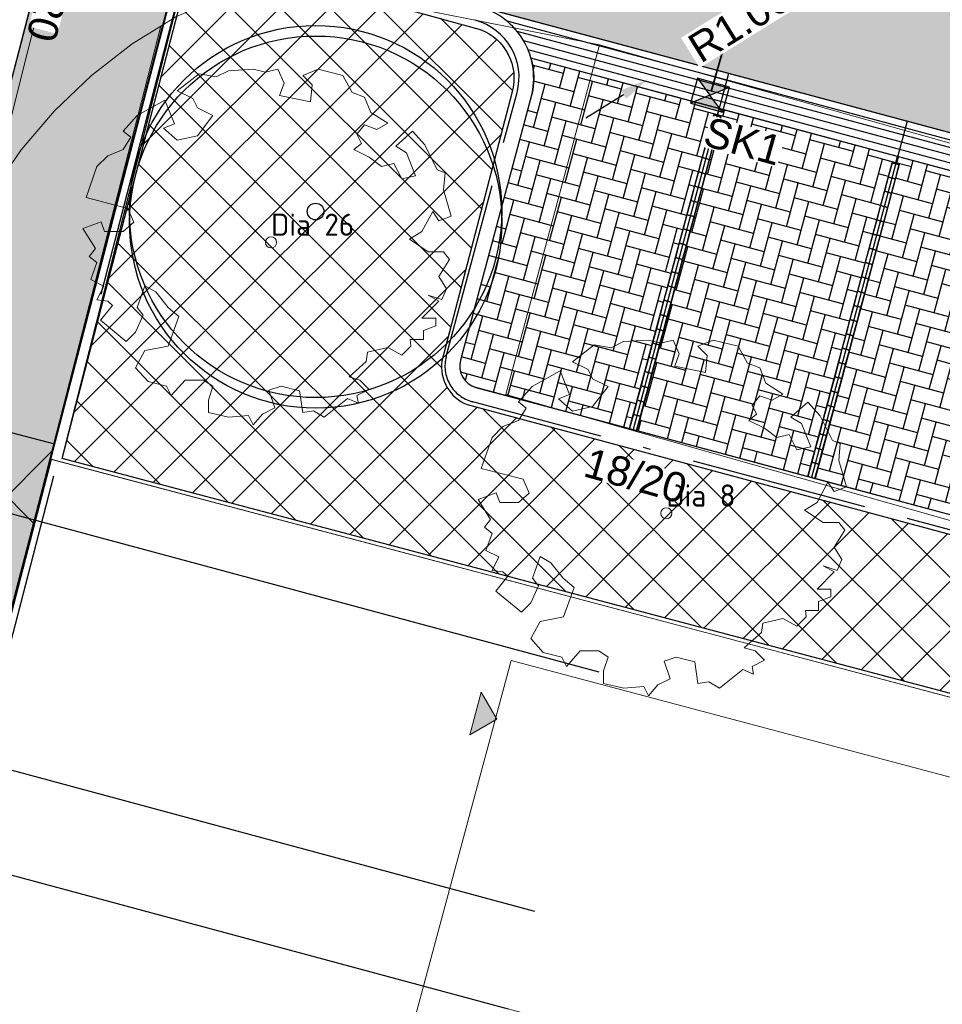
# Model space of a CAD drawing. Header units: metres. Extents: x 252743 to 254903, y 592696 to 593766.
# Tile 64 of 174: x 253775 to 253788, y 592998 to 593011. Entities that reach past the tile are written whole.
import ezdxf
from ezdxf.enums import TextEntityAlignment as Align
from ezdxf.lldxf.tags import DXFTag

# ---------------------------------------------------------------- set-up
doc = ezdxf.new("R2010")
doc.units = ezdxf.units.M
doc.set_wipeout_variables(frame=1)
for name, pattern in [('ACAD_ISO11W100', [33, 12, -3, 12, -3, 0, -3]), ('DASHED', [19.049999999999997, 12.7, -6.35]), ('HIDDEN', [9.524999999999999, 6.35, -3.175]), ('IMPORT-KG-KADASTRAAL-SO _2_', [0]), ('IMPORT-KG-PERCEEL-SO _2_', [0])]:
    doc.linetypes.add(name, pattern=pattern)
for name, color, linetype, lineweight in [('132034000_dwg', 8, 'Continuous', 5), ('B-BH-GR-BEPLANTING_CULTUUR_HEESTERS-G', 250, 'Continuous', 18), ('B-BH-KG-GRENS_KADASTRAAL-G', 250, 'IMPORT-KG-KADASTRAAL-SO _2_', 18), ('B-BH-KG-GRENS_PERCEEL-G', 250, 'IMPORT-KG-PERCEEL-SO _2_', 18), ('B-BH-VH-OPENVERHARDING-G', 250, 'Continuous', 18), ('B-WE-GR-BOOM-S2', 8, 'Continuous', 9), ('B-WE-GR-BOOM_STAMDIAMETER-T', 7, 'Continuous', 25), ('N-RI-HWA-PVC125 KOLKAANSLUITING', 140, 'HIDDEN', 35), ('N-woningen', 1, 'Continuous', 0)]:
    doc.layers.add(name, color=color, linetype=linetype, lineweight=lineweight)
doc.layers.add('ALGEMEEN HULP', color=6, linetype='Continuous', plot=False)
doc.layers.add('B-WE-KG-GRENS_PERCEEL-G', color=7, linetype='KG-PERCEEL-SO', lineweight=18, true_color=0x00a6ff)
for name, color, linetype in [('N-GR-ARC-GROENVOORZIENING-N', 82, 'Continuous'), ('N-GR-BOOM', 3, 'Continuous'), ('N-KL-NUTSSTROOK', 10, 'Continuous'), ('N-RI-KOLK-STRAATKOLK', 7, 'Continuous'), ('N-WB-ANTIWORTELSCHERM', 6, 'ZIGZAG'), ('N-WB-ARC-BETONSTEEN KF', 253, 'Continuous'), ('N-WB-ARC-BETONTEGEL 30X30', 8, 'Continuous'), ('N-WB-ARC-SBS-KF-ROODBRUIN-PARKEREN', 24, 'Continuous'), ('N-WB-ARC-SBS-KF-ROODBRUIN-RIJBAAN', 24, 'Continuous'), ('N-WB-BAND OPSLUITBAND 10x20', 7, 'DASHED'), ('N-WB-BAND TEKST 200', 7, 'Continuous'), ('N-WB-BAND TROTTOIRBAND 18 20', 7, 'ACAD_ISO11W100'), ('N-WB-BOCHTSTRAAL', 7, 'Continuous'), ('N-WB-KANTVERHARDING', 2, 'Continuous'), ('N-WB-MATERIAALGRENS', 1, 'Continuous'), ('N-WB-MOLGOOT GEBAKKEN DF', 8, 'Continuous')]:
    doc.layers.add(name, color=color, linetype=linetype)
doc.layers.get('0').freeze()
doc.styles.add('N_STANDARD 200', font='arial.ttf', dxfattribs={"height": 0.4})
doc.styles.add('NLCS-ISO', font='txt')
doc.styles.get("Standard").update_dxf_attribs({"font": 'simplex.shx'})
tags = doc.linetypes.add('KG-PERCEEL-SO', pattern='A,5.5,-2,["P",Standard,S=1.8,R=0,X=-0.5,Y=-0.9],-2,5.5,-2,[5,NLCS.SHX,S=0.75,R=0,X=0,Y=0],-2', length=19).pattern_tags.tags
tags[6] = DXFTag(74, 10)
doc.linetypes.add('ZIGZAG', pattern='A,0.00254,-5.08,[131,ltypeshp.shx,S=5.08,R=0,X=-5.08,Y=0],-10.16,[131,ltypeshp.shx,S=5.08,R=180,X=5.08,Y=0],-5.08', length=20.32254)
doc.dimstyles.new('N_DIMENSION 200', dxfattribs={"dimtxt": 0.4, "dimasz": 0.4, "dimexe": 0.125, "dimexo": 0.125, "dimgap": 0.25, "dimtad": 1, "dimzin": 3, "dimdsep": 46, "dimtxsty": 'N_STANDARD 200', "dimcen": 0, "dimazin": 3, "dimtfac": 1, "dimtix": 1, "dimtmove": 2, "dimatfit": 3, "dimfxl": 0.125, "dimfxlon": 1, "dimtfill": 1, "dimtolj": 1, "dimtzin": 0, "dimarcsym": 0})
pattern_1 = [(45, (0, 0), (-0.3367596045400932, 0.3367596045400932), []), (135, (0, 0), (-0.3367596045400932, -0.3367596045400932), [])]
pattern_2 = [(74.96179040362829, (0, 0), (-0.1435180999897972, 0.2489639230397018), [0.6096, -0.2032]), (164.9617904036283, (0.05272287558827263, 0.1962408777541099), (-0.1435180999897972, 0.2489639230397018), [0.6096, -0.2032])]

# ---------------------------------------------------------------- blocks, each defined once
blk = doc.blocks.new("'BOOM")
for centre, radius in [((0, 0), 2.8), ((0.002061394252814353, -0.1586252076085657), 2.8), ((0, 0), 0.1258658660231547)]:
    blk.add_circle(centre, radius)
blk = doc.blocks.new('*D540')
at = {"layer": 'Defpoints', "color": 0, "transparency": 16777216}
for p in [(253783.9952010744, 593010.1321647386), (253783.1453044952, 593009.6052152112)]:
    blk.add_point(p, dxfattribs=at)
at = {"layer": 'N-WB-BOCHTSTRAAL', "color": 0, "lineweight": -2, "transparency": 16777216}
blk.add_line((253783.1453044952, 593009.6052152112), (253783.6552424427, 593009.9213849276), dxfattribs=at)
at = {"layer": 'N-WB-BOCHTSTRAAL', "color": 0, "transparency": 16777216}
blk.add_solid([(253783.6201124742, 593009.9780446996), (253783.6903724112, 593009.8647251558), (253783.9952010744, 593010.1321647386)], dxfattribs=at)
at = {"layer": 'N-WB-BOCHTSTRAAL', "color": 0, "transparency": 16777216, "insert": (253785.2284460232, 593010.896796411), "char_height": 0.4, "attachment_point": 5, "rotation": 31.79957744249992, "style": 'N_STANDARD 200', "bg_fill": 3, "box_fill_scale": 1.1, "bg_fill_color": 256, "bg_fill_true_color": 13158600, "bg_fill_transparency": 0}
blk.add_mtext('\\A1;R1.00', dxfattribs=at)
blk = doc.blocks.new('SGR-BOOM_06_ST')
at = {"linetype": 'Continuous', "flags": 128}
blk.add_lwpolyline([(2.697926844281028, 3.519936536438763), (2.530031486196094, 3.938911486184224), (2.197017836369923, 4.064448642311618), (1.94450365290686, 4.524361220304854), (1.273022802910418, 4.692183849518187), (0.8554126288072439, 4.524288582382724), (1.107912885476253, 4.273186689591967), (1.064270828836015, 3.811889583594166), (0.2276521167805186, 3.979701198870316), (0.3518243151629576, 4.315444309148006), (0.1839317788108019, 4.692111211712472), (-0.1504327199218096, 4.608837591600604), (-0.4861730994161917, 4.692066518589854), (-1.154910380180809, 4.649713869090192), (-1.490634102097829, 4.483188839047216), (-1.95193375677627, 4.56504461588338), (-2.538756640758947, 4.105076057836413), (-2.119756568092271, 3.896293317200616), (-1.994180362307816, 3.643818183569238), (-1.575180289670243, 3.435035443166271), (-1.994130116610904, 2.890461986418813), (-2.538667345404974, 2.766231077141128), (-2.915367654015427, 3.099211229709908), (-2.619546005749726, 3.216664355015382), (-2.873110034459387, 3.855299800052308), (-3.627802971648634, 3.434898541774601), (-4.004453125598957, 3.015887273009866), (-3.794266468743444, 2.84803387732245), (-4.004419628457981, 2.513649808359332), (-4.424759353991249, 2.345754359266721), (-4.716801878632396, 2.05367287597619), (-5.01017267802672, 1.214316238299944), (-3.88011881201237, 0.9209648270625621), (-3.712226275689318, 0.5442979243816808), (-4.004271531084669, 0.2931597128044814), (-4.506508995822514, 0.2931262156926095), (-4.602327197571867, 0.5555981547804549), (-5.093368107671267, 0.3763383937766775), (-4.757596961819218, -0.1681847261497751), (-4.925450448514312, -0.3770066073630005), (-4.716628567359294, -0.544860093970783), (-4.88446521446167, -1.006165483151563), (-4.532341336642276, -1.182198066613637), (-4.716561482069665, -1.550699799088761), (-4.424496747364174, -1.591623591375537), (-4.292786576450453, -1.70719043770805), (-4.61907625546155, -2.106831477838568), (-3.920821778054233, -2.682045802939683), (-3.668355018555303, -2.430910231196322), (-3.459575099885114, -1.969602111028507), (-3.627456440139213, -1.760802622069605), (-3.418684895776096, -1.173935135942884), (-3.123882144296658, -1.341782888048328), (-2.788119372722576, -1.760746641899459), (-2.496040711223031, -2.010481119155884), (-2.788049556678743, -2.807529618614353), (-3.418567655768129, -2.931766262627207), (-3.668290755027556, -3.394441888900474), (-3.332530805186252, -3.771097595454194), (-2.831649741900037, -3.896623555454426), (-2.768861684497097, -4.022178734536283), (-2.70607362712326, -4.147733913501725), (-2.328058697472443, -3.728722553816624), (-1.825821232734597, -3.728689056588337), (-1.574691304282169, -3.89653972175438), (-1.698860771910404, -4.27322610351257), (-1.6988383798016, -4.608960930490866), (-1.154284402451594, -4.735848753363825), (-0.6097418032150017, -4.692139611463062), (-0.4855303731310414, -4.944614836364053), (-0.2330665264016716, -4.64980644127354), (0.1012924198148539, -4.483281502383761), (-0.05880460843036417, -4.006538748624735), (0.2691206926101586, -3.89641674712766), (0.7727313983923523, -4.023307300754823), (0.8560217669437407, -4.608790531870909), (1.149445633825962, -4.565098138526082), (1.441519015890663, -4.735675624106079), (2.070647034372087, -4.232031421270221), (2.365446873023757, -4.356206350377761), (2.321760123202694, -4.14739857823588), (2.657483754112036, -3.979508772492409), (2.406348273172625, -3.728406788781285), (2.112915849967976, -3.643810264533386), (2.574182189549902, -3.226158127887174), (2.615108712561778, -2.975036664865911), (3.159645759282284, -2.848076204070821), (3.537702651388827, -3.058226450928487), (3.787439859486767, -2.807091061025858), (3.770391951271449, -2.632754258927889), (4.123163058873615, -2.632730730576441), (4.123146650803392, -2.386717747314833), (4.458873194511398, -2.262500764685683), (4.458859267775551, -2.05369007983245), (4.082181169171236, -2.05371520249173), (4.543444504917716, -1.591025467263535), (4.250006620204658, -1.424542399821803), (4.626693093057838, -1.550076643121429), (4.752232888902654, -1.256641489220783), (4.54339981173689, -0.9209205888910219), (4.835431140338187, -0.4609716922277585), (4.667549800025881, -0.2521722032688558), (4.249928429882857, -0.2522000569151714), (3.746303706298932, 0.08486595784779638), (4.082024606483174, 0.2936990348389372), (4.375415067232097, 0.8382641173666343), (4.543299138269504, 0.5885213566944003), (4.876296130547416, 0.7127381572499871), (4.667437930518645, 1.425137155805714), (4.711079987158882, 1.886434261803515), (4.499534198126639, 1.969671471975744), (4.163754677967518, 2.639753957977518), (3.828442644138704, 3.012677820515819), (3.373874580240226, 2.603955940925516), (3.662895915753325, 2.430909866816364), (3.914056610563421, 1.801765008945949), (3.537384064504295, 1.718488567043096), (3.327180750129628, 2.136095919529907), (2.991451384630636, 2.054186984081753), (2.657064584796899, 2.305283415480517), (2.238064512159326, 2.514066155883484), (2.446864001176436, 2.681947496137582), (2.321287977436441, 2.931693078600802), (2.530081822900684, 3.184190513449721), (2.865825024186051, 3.05865353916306), (3.159240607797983, 3.226540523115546)], close=True, dxfattribs=at)
blk.add_circle((0, 0), 0.15)
at = {"layer": 'B-WE-GR-BOOM_STAMDIAMETER-T', "style": 'NLCS-ISO'}
blk.add_attdef('STAMDIAMETER', text='', height=0.3, dxfattribs=at).set_placement((0, 0), align=Align.BOTTOM_LEFT)
blk = doc.blocks.new('STRAATKOLK STR3545')
h = blk.add_hatch(color=256)
h.dxf.hatch_style = 1
h.paths.add_polyline_path([(0, 0.3499999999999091), (0.2249999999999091, 0.1749999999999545), (0.4499999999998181, 0.3499999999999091)])
h = blk.add_hatch(color=256)
h.dxf.hatch_style = 1
h.paths.add_polyline_path([(0.2249999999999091, 0.1749999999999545), (0, 0), (0.4499999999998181, 0)])
for points in [[(0, 0.3499999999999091), (0.2249999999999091, 0.1749999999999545), (0.4499999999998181, 0.3499999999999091)], [(0, 0.3499999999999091), (0, 0), (0.4499999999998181, 0), (0.4499999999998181, 0.3499999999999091)], [(0.2249999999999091, 0.1749999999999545), (0, 0), (0.4499999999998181, 0)]]:
    blk.add_lwpolyline(points, close=True)
at = {"style": 'N_STANDARD 200'}
blk.add_attdef('STRAATKOLK', (0.2971162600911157, -0.5022163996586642), '', height=0.4, dxfattribs=at)
at = {"color": 7, "true_color": 0xffffff}
blk.add_wipeout([(0.31579358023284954, -0.08776652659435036), (1.3578082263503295, -0.08776652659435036), (1.3578082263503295, -0.5248883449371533), (0.31579358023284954, -0.5248883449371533)], dxfattribs=at)
blk = doc.blocks.new('132034000_dwg_GWW-CAD Brk tekening 12A-1381409-Plot dakaanzicht')
at = {"layer": 'B-BH-KG-GRENS_KADASTRAAL-G', "color": 253, "linetype": 'Continuous', "lineweight": 9}
for p, q in [((253778616.2537269, 592998472.7406602), (253774509, 592999579.0000001)), ((253780622.9147779, 592997932.2608951), (253779040.6844138, 592998358.4232981))]:
    blk.add_line(p, q, dxfattribs=at)
at = {"layer": 'B-BH-KG-GRENS_KADASTRAAL-G', "color": 253, "linetype": 'Continuous', "lineweight": 9, "flags": 128}
blk.add_lwpolyline([(253773418, 592995316.0000001), (253774509, 592999579.0000001), (253775910, 593004980.0000001), (253803786, 592997599.0000001), (253802310, 592992091.0000001), (253792546.4553389, 592994720.740744)], dxfattribs=at)
at = {"layer": 'B-BH-KG-GRENS_PERCEEL-G', "color": 253, "linetype": 'Continuous', "lineweight": 9}
for p, q in [((253780622.9147779, 592997932.2608951), (253779040.6844138, 592998358.4232981)), ((253779040.6844138, 592998358.4232981), (253780622.9147779, 592997932.2608951))]:
    blk.add_line(p, q, dxfattribs=at)
at = {"layer": 'B-BH-KG-GRENS_PERCEEL-G', "color": 253, "linetype": 'Continuous', "lineweight": 9, "flags": 128}
blk.add_lwpolyline([(253774509, 592999579.0000001), (253775910, 593004980.0000001), (253803786, 592997599.0000001), (253802310, 592992091.0000001), (253792546.4553389, 592994720.740744)], dxfattribs=at)
blk.add_lwpolyline([(253778616.2537269, 592998472.7406602), (253774509, 592999579.0000001)], close=True, dxfattribs=at)
blk = doc.blocks.new('132034000_dwg_GWW-CAD Bgt tekening 12A-1381416-Plot dakaanzicht')
at = {"layer": 'B-BH-GR-BEPLANTING_CULTUUR_HEESTERS-G', "color": 253, "lineweight": 9, "flags": 128}
blk.add_lwpolyline([(253779506, 593011357), (253783330, 593010592), (253782060, 593005860), (253802718, 593000000), (253804308, 592999549), (253803786, 592997599), (253794718, 593000000), (253775890, 593004985), (253777389, 593010845), (253777592, 593010971), (253778018, 593011157), (253778579, 593011310), (253779041, 593011364)], close=True, dxfattribs=at)
at = {"layer": 'B-BH-VH-OPENVERHARDING-G', "color": 253, "lineweight": 9, "flags": 128}
for points in [[(253756302, 592961636), (253766289, 593000000), (253770828, 593017435), (253773827, 593028341), (253773958, 593028817), (253774202, 593029773), (253780193, 593028309), (253780158, 593028137), (253779013, 593024913), (253778725, 593023724), (253778582, 593022840), (253778562, 593022392), (253775109, 593008604), (253774775, 593007996), (253774505, 593007358), (253772574, 593000000), (253758495, 592946357)], [(253812746, 593002342), (253783330, 593010592), (253779506, 593011357)], [(253777592, 593010971), (253777389, 593010845), (253777001, 593010606), (253776454, 593010180), (253775952, 593009702), (253775502, 593009174), (253775109, 593008604), (253778562, 593022392)]]:
    blk.add_lwpolyline(points, dxfattribs=at)
for points in [[(253775890, 593004985), (253774615, 593000000), (253760809, 592946005), (253760290, 592943740), (253758495, 592946357), (253772574, 593000000), (253774505, 593007358), (253774775, 593007996), (253775109, 593008604), (253775502, 593009174), (253775952, 593009702), (253776454, 593010180), (253777001, 593010606), (253777389, 593010845)], [(253783330, 593010592), (253812746, 593002342), (253812142, 593000000), (253811499, 592997509), (253806938, 592998803), (253804308, 592999549), (253802718, 593000000), (253782060, 593005860)]]:
    blk.add_lwpolyline(points, close=True, dxfattribs=at)
blk = doc.blocks.new('132034000_dwg-1357416-Plot dakaanzicht')
for name in ['132034000_dwg_GWW-CAD Brk tekening 12A-1381409-Plot dakaanzicht', '132034000_dwg_GWW-CAD Bgt tekening 12A-1381416-Plot dakaanzicht']:
    blk.add_blockref(name, (0, 0))

msp = doc.modelspace()

# ---------------------------------------------------------------- hatches: boundary and pattern name
at = {"layer": 'N-GR-ARC-GROENVOORZIENING-N'}
h = msp.add_hatch(dxfattribs=at)
h.set_pattern_fill('ANSI37', color=256, scale=0.15)
h.set_pattern_definition(pattern_1)
edge = h.paths.add_edge_path()
edge.add_line((253781.5719846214, 593026.2485694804), (253809.440650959, 593018.8286156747))
edge.add_line((253809.440650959, 593018.8286156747), (253807.197489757, 593010.5140098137))
edge.add_line((253807.197489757, 593010.5140098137), (253806.5435610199, 593010.679644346))
edge.add_line((253806.5435610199, 593010.679644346), (253806.682067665, 593011.1856344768))
edge.add_line((253806.682067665, 593011.1856344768), (253806.384969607, 593011.259365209))
edge.add_line((253806.384969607, 593011.259365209), (253807.4648519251, 593015.3280554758))
edge.add_line((253807.4648519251, 593015.3280554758), (253807.5600589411, 593015.8045792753))
edge.add_line((253807.5600589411, 593015.8045792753), (253785.8815518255, 593021.6080186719))
edge.add_arc((253785.7781267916, 593021.0954282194), 0.5229203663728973, 78.59262449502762, 156.4299418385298)
edge.add_line((253785.2988327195, 593021.3045284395), (253784.2724228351, 593017.5402370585))
edge.add_arc((253783.5647177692, 593017.8833826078), 0.7865083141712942, 254.1440157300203, 334.13260618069, ccw=False)
edge.add_line((253783.3498277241, 593017.1267997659), (253779.4731898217, 593018.1648321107))
edge.add_line((253779.4731898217, 593018.1648321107), (253781.5719846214, 593026.2485694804))
h = msp.add_hatch(dxfattribs=at)
h.set_pattern_fill('ANSI37', color=256, scale=0.15)
h.set_pattern_definition(pattern_1)
edge = h.paths.add_edge_path()
edge.add_line((253777.8394322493, 593011.8722364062), (253781.7143537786, 593010.8008846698))
edge.add_arc((253781.467369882, 593010.1406376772), 0.7049305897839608, -15.208868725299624, 69.49028095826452, ccw=False)
edge.add_line((253782.1476109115, 593009.9557072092), (253781.1971057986, 593006.3117474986))
edge.add_arc((253781.7409220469, 593006.233088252), 0.5494755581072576, 171.7696437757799, 248.1545792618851)
edge.add_line((253781.5364601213, 593005.7230699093), (253802.7011101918, 593000.0280198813))
edge.add_arc((253802.8935591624, 593000.5505916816), 0.5568822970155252, 249.7826209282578, 343.8020554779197)
edge.add_line((253803.4283352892, 593000.3952456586), (253804.5011748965, 593004.4392724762))
edge.add_line((253804.5011748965, 593004.4392724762), (253804.7888826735, 593004.3630753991))
edge.add_line((253804.7888826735, 593004.3630753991), (253804.8613965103, 593004.6487819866))
edge.add_line((253804.8613965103, 593004.6487819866), (253805.5468870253, 593004.4464118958))
edge.add_line((253805.5468870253, 593004.4464118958), (253803.7587355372, 592997.6611088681))
edge.add_line((253803.7587355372, 592997.6611088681), (253776.0534791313, 593004.9934429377))
edge.add_line((253776.0534791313, 593004.9934429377), (253777.8394322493, 593011.8722364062))
at = {"layer": 'N-KL-NUTSSTROOK'}
h = msp.add_hatch(dxfattribs=at)
h.set_pattern_fill('ANSI37', color=256, scale=0.5)
h.set_pattern_definition([(45, (0, 0), (-1.122532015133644, 1.122532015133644), []), (135, (0, 0), (-1.122532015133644, -1.122532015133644), [])])
h.paths.add_polyline_path([(253760.746, 592945.783), (253759.1574171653, 592946.2746259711), (253774.6515842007, 593005.5265700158), (253775.9494361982, 593005.1896064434)])
at = {"layer": 'N-WB-ARC-BETONTEGEL 30X30'}
h = msp.add_hatch(dxfattribs=at)
h.set_pattern_fill('AR-B88', color=256, scale=0.002, angle=255.05, style=0)
h.set_pattern_definition([(255.05, (253779.4767015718, 593025.9783309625), (0.3926438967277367, -0.1048414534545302), []), (345.05, (253779.4767015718, 593025.9783309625), (0.4450646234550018, 0.0914804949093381), [0.4064, -0.4064])])
edge = h.paths.add_edge_path()
edge.add_line((253779.6976379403, 593026.787586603), (253781.4303758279, 593026.3386508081))
edge.add_line((253781.4303758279, 593026.3386508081), (253760.4954154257, 592945.650298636))
edge.add_line((253760.4954154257, 592945.650298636), (253758.7543793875, 592946.1023259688))
edge.add_line((253758.7543793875, 592946.1023259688), (253760.4382898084, 592952.6454299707))
edge.add_line((253760.4382898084, 592952.6454299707), (253760.7220272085, 592952.5720123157))
edge.add_line((253760.7220272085, 592952.5720123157), (253761.7034918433, 592956.344803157))
edge.add_line((253761.7034918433, 592956.344803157), (253761.4200549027, 592956.420461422))
edge.add_line((253761.4200549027, 592956.420461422), (253761.5423325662, 592956.9029704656))
edge.add_line((253761.5423325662, 592956.9029704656), (253761.832767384, 592956.8278198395))
edge.add_line((253761.832767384, 592956.8278198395), (253762.8107634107, 592960.5930383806))
edge.add_line((253762.8107634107, 592960.5930383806), (253762.5211263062, 592960.6679825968))
edge.add_line((253762.5211263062, 592960.6679825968), (253762.6463773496, 592961.1520406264))
edge.add_line((253762.6463773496, 592961.1520406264), (253762.9362059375, 592961.0770468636))
edge.add_line((253762.9362059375, 592961.0770468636), (253763.9101300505, 592964.8530814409))
edge.add_line((253763.9101300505, 592964.8530814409), (253763.6248899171, 592964.9268879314))
edge.add_line((253763.6248899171, 592964.9268879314), (253763.7515008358, 592965.4110753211))
edge.add_line((253763.7515008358, 592965.4110753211), (253764.0416366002, 592965.3355208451))
edge.add_line((253764.0416366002, 592965.3355208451), (253765.0232878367, 592969.1148178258))
edge.add_line((253765.0232878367, 592969.1148178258), (253764.7318519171, 592969.1902274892))
edge.add_line((253764.7318519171, 592969.1902274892), (253764.8581040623, 592969.6740264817))
edge.add_line((253764.8581040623, 592969.6740264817), (253765.1485388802, 592969.5988758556))
edge.add_line((253765.1485388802, 592969.5988758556), (253766.1288665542, 592973.3730749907))
edge.add_line((253766.1288665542, 592973.3730749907), (253765.8374324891, 592973.4484841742))
edge.add_line((253765.8374324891, 592973.4484841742), (253765.9626835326, 592973.9325422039))
edge.add_line((253765.9626835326, 592973.9325422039), (253766.2541175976, 592973.8571330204))
edge.add_line((253766.2541175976, 592973.8571330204), (253767.2302362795, 592977.629252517))
edge.add_line((253767.2302362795, 592977.629252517), (253766.9406628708, 592977.7041802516))
edge.add_line((253766.9406628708, 592977.7041802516), (253767.0684905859, 592978.1875715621))
edge.add_line((253767.0684905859, 592978.1875715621), (253767.3591165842, 592978.1123714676))
edge.add_line((253767.3591165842, 592978.1123714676), (253768.1328979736, 592981.1293697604))
edge.add_line((253768.1328979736, 592981.1293697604), (253768.191375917, 592981.320813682))
edge.add_arc((253768.2669086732, 592981.6111493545), 0.2999999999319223, 165.5056880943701, 255.4173769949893, ccw=False)
edge.add_line((253767.9764569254, 592981.6862345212), (253768.1746424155, 592982.4480361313))
edge.add_line((253768.1746424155, 592982.4480361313), (253768.4650772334, 592982.3728855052))
edge.add_line((253768.4650772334, 592982.3728855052), (253769.4452773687, 592986.1465934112))
edge.add_line((253769.4452773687, 592986.1465934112), (253769.1551823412, 592986.221656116))
edge.add_line((253769.1551823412, 592986.221656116), (253769.2800935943, 592986.7058020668))
edge.add_line((253769.2800935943, 592986.7058020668), (253769.570563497, 592986.6306423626))
edge.add_line((253769.570563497, 592986.6306423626), (253770.5522284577, 592990.4095574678))
edge.add_line((253770.5522284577, 592990.4095574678), (253770.2616525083, 592990.4847446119))
edge.add_line((253770.2616525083, 592990.4847446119), (253770.3875632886, 592990.9682683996))
edge.add_line((253770.3875632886, 592990.9682683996), (253770.6772502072, 592990.893311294))
edge.add_line((253770.6772502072, 592990.893311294), (253771.6575361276, 592994.6667706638))
edge.add_line((253771.6575361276, 592994.6667706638), (253771.366872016, 592994.7416170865))
edge.add_line((253771.366872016, 592994.7416170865), (253771.4900600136, 592995.2258218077))
edge.add_line((253771.4900600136, 592995.2258218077), (253771.7751081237, 592995.1524521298))
edge.add_line((253771.7751081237, 592995.1524521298), (253772.7516621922, 592998.9265431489))
edge.add_line((253772.7516621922, 592998.9265431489), (253772.4712002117, 592998.9991132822))
edge.add_line((253772.4712002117, 592998.9991132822), (253772.5974379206, 592999.4829160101))
edge.add_line((253772.5974379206, 592999.4829160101), (253772.8878727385, 592999.407765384))
edge.add_line((253772.8878727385, 592999.407765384), (253774.0113587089, 593003.7410023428))
edge.add_line((253774.0113587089, 593003.7410023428), (253773.7213565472, 593003.8160410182))
edge.add_line((253773.7213565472, 593003.8160410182), (253775.8994252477, 593012.162073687))
edge.add_line((253775.8994252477, 593012.162073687), (253776.4709310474, 593012.0136926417))
edge.add_line((253776.4709310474, 593012.0136926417), (253778.2352353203, 593018.7716744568))
edge.add_line((253778.2352353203, 593018.7716744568), (253777.6576347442, 593018.9336680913))
edge.add_line((253777.6576347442, 593018.9336680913), (253779.6976379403, 593026.787586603))
at = {"layer": 'N-WB-ARC-SBS-KF-ROODBRUIN-PARKEREN'}
h = msp.add_hatch(dxfattribs=at)
h.set_pattern_fill('AR-HBONE', color=256, scale=0.002, angle=29.96179040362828, style=0)
h.set_pattern_definition(pattern_2)
edge = h.paths.add_edge_path()
edge.add_line((253783.7366279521, 593005.3964394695), (253784.8770725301, 593009.6455832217))
edge.add_line((253784.8770725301, 593009.6455832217), (253784.9248863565, 593009.632750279))
edge.add_line((253784.9248863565, 593009.632750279), (253784.9509271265, 593009.7297887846))
edge.add_line((253784.9509271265, 593009.7297887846), (253782.402304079, 593010.4137245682))
edge.add_arc((253781.4383131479, 593010.1459752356), 1.000483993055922, -14.544471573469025, 15.522680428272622, ccw=False)
edge.add_line((253782.4067346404, 593009.8947223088), (253781.4477511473, 593006.3211595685))
edge.add_arc((253781.7373398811, 593006.2433838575), 0.2998511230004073, 164.9666586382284, 254.0846710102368)
edge.add_line((253781.6551157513, 593005.9550266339), (253783.7366279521, 593005.3964394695))
h = msp.add_hatch(dxfattribs=at)
h.set_pattern_fill('AR-HBONE', color=256, scale=0.002, angle=29.96179040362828, style=0)
h.set_pattern_definition(pattern_2)
h.paths.add_polyline_path([(253786.1511949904, 593004.7484686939), (253787.2914850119, 593008.9970365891), (253787.3392993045, 593008.9842053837), (253787.3654964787, 593009.0818267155), (253784.9509270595, 593009.729788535), (253784.9247258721, 593009.6321664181), (253784.9734974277, 593009.6190764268), (253783.8333627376, 593005.3704706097)])
h = msp.add_hatch(dxfattribs=at)
h.set_pattern_fill('AR-HBONE', color=256, scale=0.002, angle=29.96179040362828, style=0)
h.set_pattern_definition(pattern_2)
h.paths.add_polyline_path([(253788.5657647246, 593004.1005080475), (253789.7060547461, 593008.3490759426), (253789.7538690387, 593008.3362447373), (253789.7800662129, 593008.4338660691), (253787.3654967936, 593009.0818278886), (253787.3392956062, 593008.9842057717), (253787.3880671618, 593008.9711157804), (253786.2479324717, 593004.7225099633)])
at = {"layer": 'N-WB-ARC-SBS-KF-ROODBRUIN-RIJBAAN'}
h = msp.add_hatch(dxfattribs=at)
h.set_pattern_fill('AR-HBONE', color=256, scale=0.002, angle=74.95)
h.set_pattern_definition([(119.95, (0, 0), (-0.2775113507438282, 0.07461856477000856), [0.6095999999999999, -0.2032]), (209.95, (-0.1014463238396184, 0.1760648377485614), (-0.2775113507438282, 0.07461856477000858), [0.6096, -0.2032])])
edge = h.paths.add_edge_path()
edge.add_line((253769.9560831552, 593038.667928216), (253787.7727007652, 593034.0428711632))
edge.add_arc((253786.0823845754, 593028.280694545), 6.004985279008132, 73.65111692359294, 165.4253912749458)
edge.add_line((253780.2706350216, 593029.7917919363), (253779.7479640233, 593029.9274939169))
edge.add_line((253779.7479640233, 593029.9274939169), (253778.959018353, 593026.8887835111))
edge.add_line((253778.959018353, 593026.8887835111), (253758.2192762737, 592947.0073914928))
edge.add_line((253758.2192762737, 592947.0073914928), (253753.2574643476, 592955.4558753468))
edge.add_arc((253750.7253535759, 592959.7673037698), 5.000000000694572, 300.4258037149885, 345.4060581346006)
edge.add_line((253755.5640326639, 592958.5074685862), (253756.0875708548, 592958.3751019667))
edge.add_line((253756.0875708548, 592958.3751019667), (253774.2232643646, 593028.2267060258))
edge.add_line((253774.2232643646, 593028.2267060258), (253774.9857447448, 593031.1634824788))
edge.add_line((253774.9857447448, 593031.1634824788), (253774.463073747, 593031.2991844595))
edge.add_arc((253768.6492103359, 593032.805906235), 6.005931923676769, 345.470865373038, 437.4320671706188)
h = msp.add_hatch(dxfattribs=at)
h.set_pattern_fill('AR-HBONE', color=256, scale=0.002, angle=165.4, style=0)
h.set_pattern_definition([(210.4, (0, 0), (-0.07243671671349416, -0.2780888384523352), [0.6096, -0.2032]), (300.4, (-0.1752626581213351, -0.102825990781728), (-0.07243671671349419, -0.2780888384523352), [0.6096, -0.2032])])
edge = h.paths.add_edge_path()
edge.add_line((253779.2671509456, 593017.9681471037), (253806.8521665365, 593010.5759950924))
edge.add_arc((253806.7711544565, 593010.2871403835), 0.2999999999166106, -15.666662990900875, 74.33333703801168, ccw=False)
edge.add_line((253807.0600091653, 593010.2061283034), (253805.6628930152, 593004.991961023))
edge.add_arc((253805.3731446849, 593005.0697164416), 0.3000000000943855, 254.9783077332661, 344.9783076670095, ccw=False)
edge.add_line((253805.2953892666, 593004.7799681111), (253804.8810183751, 593004.898963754))
edge.add_line((253804.8810183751, 593004.898963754), (253777.7612340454, 593012.1679437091))
edge.add_line((253777.7612340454, 593012.1679437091), (253779.2671509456, 593017.9681471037))
at = {"layer": 'N-woningen'}
h = msp.add_hatch(color=256, dxfattribs=at)
h.dxf.hatch_style = 1
h.paths.add_polyline_path([(253781.7270226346, 593001.8268542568), (253781.9410072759, 593001.4605066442), (253781.5746596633, 593001.2465220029)])

# ---------------------------------------------------------------- linework, layer by layer
at = {"layer": 'ALGEMEEN HULP'}
for p, q in [((253783.3250000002, 593002.0990000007), (253773.750336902, 593004.6781516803)), ((253782.4533385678, 592998.8578464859), (253772.9189028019, 593001.4261620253)), ((253782.097, 592997.535), (253772.5625642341, 593000.1033155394))]:
    msp.add_line(p, q, dxfattribs=at)
at = {"layer": 'B-WE-KG-GRENS_PERCEEL-G', "ltscale": 0.5}
for points in [[(253774.509, 592999.579), (253775.91, 593004.98), (253803.786, 592997.599), (253802.31, 592992.091)], [(253774.509, 592999.579), (253802.31, 592992.091)]]:
    msp.add_lwpolyline(points, dxfattribs=at)
at = {"layer": 'N-GR-ARC-GROENVOORZIENING-N'}
msp.add_lwpolyline([(253777.8394322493, 593011.8722364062), (253781.7143537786, 593010.8008846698, -0.3873682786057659), (253782.1476109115, 593009.9557072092), (253781.1971057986, 593006.3117474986, 0.3462074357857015), (253781.5364601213, 593005.7230699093), (253802.7011101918, 593000.0280198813, 0.434913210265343), (253803.4283352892, 593000.3952456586), (253804.5011748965, 593004.4392724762), (253804.7888826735, 593004.3630753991), (253804.8613965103, 593004.6487819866), (253805.5468870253, 593004.4464118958), (253803.7587355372, 592997.6611088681), (253776.0534791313, 593004.9934429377)], format="xyb", close=True, dxfattribs=at)
at = {"layer": 'N-KL-NUTSSTROOK'}
msp.add_lwpolyline([(253760.746, 592945.783), (253759.1574171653, 592946.2746259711), (253774.6515842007, 593005.5265700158), (253775.9494361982, 593005.1896064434)], close=True, dxfattribs=at)
at = {"layer": 'N-RI-HWA-PVC125 KOLKAANSLUITING'}
msp.add_line((253785.7131437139, 593013.0037319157), (253784.8397405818, 593009.9608557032), dxfattribs=at)
at = {"layer": 'N-WB-ANTIWORTELSCHERM', "ltscale": 0.2}
msp.add_line((253776.0534791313, 593004.9934429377), (253778.0737635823, 593012.9737545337), dxfattribs=at)
at = {"layer": 'N-WB-ARC-BETONSTEEN KF'}
for points in [[(253784.8770725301, 593009.6455832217), (253784.8252285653, 593009.4524195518), (253784.9218104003, 593009.4264975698), (253784.9736543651, 593009.6196612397)], [(253784.8252285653, 593009.4524195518), (253784.7733846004, 593009.2592558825), (253784.8699664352, 593009.2333339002), (253784.9218104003, 593009.4264975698)], [(253784.7733846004, 593009.2592558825), (253784.7215406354, 593009.0660922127), (253784.8181224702, 593009.0401702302), (253784.8699664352, 593009.2333339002)], [(253784.7215406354, 593009.0660922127), (253784.6696966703, 593008.8729285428), (253784.7662785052, 593008.8470065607), (253784.8181224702, 593009.0401702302)], [(253784.6696966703, 593008.8729285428), (253784.6178527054, 593008.6797648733), (253784.7144345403, 593008.6538428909), (253784.7662785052, 593008.8470065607)], [(253787.2914881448, 593008.9970482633), (253787.2396441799, 593008.8038845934), (253787.336226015, 593008.7779626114), (253787.3880699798, 593008.9711262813)], [(253787.2396441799, 593008.8038845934), (253787.1878002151, 593008.6107209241), (253787.2843820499, 593008.5847989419), (253787.336226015, 593008.7779626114)], [(253784.6178527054, 593008.6797648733), (253784.5660087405, 593008.4866012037), (253784.6625905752, 593008.4606792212), (253784.7144345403, 593008.6538428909)], [(253787.1878002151, 593008.6107209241), (253787.13595625, 593008.4175572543), (253787.2325380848, 593008.3916352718), (253787.2843820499, 593008.5847989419)], [(253784.5660087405, 593008.4866012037), (253784.5141647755, 593008.2934375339), (253784.6107466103, 593008.2675155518), (253784.6625905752, 593008.4606792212)], [(253787.13595625, 593008.4175572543), (253787.0841122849, 593008.2243935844), (253787.1806941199, 593008.1984716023), (253787.2325380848, 593008.3916352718)], [(253784.5141647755, 593008.2934375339), (253784.4623208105, 593008.1002738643), (253784.5589026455, 593008.0743518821), (253784.6107466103, 593008.2675155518)], [(253787.0841122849, 593008.2243935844), (253787.0322683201, 593008.031229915), (253787.128850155, 593008.0053079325), (253787.1806941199, 593008.1984716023)], [(253784.4623208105, 593008.1002738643), (253784.4104768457, 593007.9071101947), (253784.5070586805, 593007.8811882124), (253784.5589026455, 593008.0743518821)], [(253787.0322683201, 593008.031229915), (253786.9804243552, 593007.8380662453), (253787.0770061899, 593007.8121442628), (253787.128850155, 593008.0053079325)], [(253784.4104768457, 593007.9071101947), (253784.3586328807, 593007.7139465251), (253784.4552147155, 593007.6880245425), (253784.5070586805, 593007.8811882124)], [(253786.9804243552, 593007.8380662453), (253786.9285803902, 593007.6449025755), (253787.0251622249, 593007.6189805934), (253787.0770061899, 593007.8121442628)], [(253784.3586328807, 593007.7139465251), (253784.3067889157, 593007.5207828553), (253784.4033707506, 593007.4948608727), (253784.4552147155, 593007.6880245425)], [(253786.9285803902, 593007.6449025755), (253786.8767364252, 593007.451738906), (253786.9733182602, 593007.4258169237), (253787.0251622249, 593007.6189805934)], [(253784.3067889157, 593007.5207828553), (253784.2549449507, 593007.3276191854), (253784.3515267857, 593007.3016972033), (253784.4033707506, 593007.4948608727)], [(253786.8767364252, 593007.451738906), (253786.8248924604, 593007.2585752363), (253786.9214742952, 593007.2326532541), (253786.9733182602, 593007.4258169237)], [(253784.2549449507, 593007.3276191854), (253784.2031009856, 593007.134455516), (253784.2996828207, 593007.1085335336), (253784.3515267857, 593007.3016972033)], [(253784.2031009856, 593007.134455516), (253784.1512570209, 593006.9412918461), (253784.2478388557, 593006.9153698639), (253784.2996828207, 593007.1085335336)], [(253786.8248924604, 593007.2585752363), (253786.7730484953, 593007.0654115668), (253786.8696303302, 593007.0394895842), (253786.9214742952, 593007.2326532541)], [(253786.7730484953, 593007.0654115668), (253786.7212045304, 593006.872247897), (253786.8177863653, 593006.8463259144), (253786.8696303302, 593007.0394895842)], [(253784.1512570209, 593006.9412918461), (253784.099413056, 593006.7481281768), (253784.1959948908, 593006.7222061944), (253784.2478388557, 593006.9153698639)], [(253786.7212045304, 593006.872247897), (253786.6693605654, 593006.6790842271), (253786.7659424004, 593006.6531622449), (253786.8177863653, 593006.8463259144)], [(253784.099413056, 593006.7481281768), (253784.047569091, 593006.5549645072), (253784.1441509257, 593006.5290425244), (253784.1959948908, 593006.7222061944)], [(253786.6693605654, 593006.6790842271), (253786.6175166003, 593006.4859205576), (253786.7140984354, 593006.4599985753), (253786.7659424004, 593006.6531622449)], [(253784.047569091, 593006.5549645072), (253783.9957251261, 593006.3618008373), (253784.0923069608, 593006.3358788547), (253784.1441509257, 593006.5290425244)], [(253786.6175166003, 593006.4859205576), (253786.5656726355, 593006.2927568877), (253786.6622544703, 593006.2668349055), (253786.7140984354, 593006.4599985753)], [(253783.9957251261, 593006.3618008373), (253783.9438811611, 593006.1686371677), (253784.0404629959, 593006.1427151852), (253784.0923069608, 593006.3358788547)], [(253786.5656726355, 593006.2927568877), (253786.5138286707, 593006.0995932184), (253786.6104105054, 593006.073671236), (253786.6622544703, 593006.2668349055)], [(253783.9438811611, 593006.1686371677), (253783.8920371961, 593005.9754734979), (253783.9886190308, 593005.9495515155), (253784.0404629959, 593006.1427151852)], [(253786.5138286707, 593006.0995932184), (253786.4619847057, 593005.9064295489), (253786.5585665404, 593005.880507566), (253786.6104105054, 593006.073671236)], [(253783.8920371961, 593005.9754734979), (253783.840193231, 593005.7823098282), (253783.9367750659, 593005.7563878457), (253783.9886190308, 593005.9495515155)], [(253786.4619847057, 593005.9064295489), (253786.4101407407, 593005.713265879), (253786.5067225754, 593005.6873438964), (253786.5585665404, 593005.880507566)], [(253783.840193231, 593005.7823098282), (253783.7883492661, 593005.5891461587), (253783.8849311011, 593005.5632241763), (253783.9367750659, 593005.7563878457)], [(253786.4101407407, 593005.713265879), (253786.3582967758, 593005.5201022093), (253786.4548786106, 593005.4941802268), (253786.5067225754, 593005.6873438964)], [(253783.7883492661, 593005.5891461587), (253783.7365053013, 593005.3959824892), (253783.8330871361, 593005.3700605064), (253783.8849311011, 593005.5632241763)], [(253786.3582967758, 593005.5201022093), (253786.3064528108, 593005.3269385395), (253786.4030346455, 593005.3010165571), (253786.4548786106, 593005.4941802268)], [(253786.3064528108, 593005.3269385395), (253786.2546088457, 593005.1337748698), (253786.3511906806, 593005.1078528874), (253786.4030346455, 593005.3010165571)], [(253786.2546088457, 593005.1337748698), (253786.2027648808, 593004.9406112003), (253786.2993467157, 593004.9146892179), (253786.3511906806, 593005.1078528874)], [(253786.2027648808, 593004.9406112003), (253786.150920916, 593004.7474475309), (253786.2475027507, 593004.721525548), (253786.2993467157, 593004.9146892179)]]:
    msp.add_lwpolyline(points, close=True, dxfattribs=at)
at = {"layer": 'N-WB-ARC-BETONTEGEL 30X30'}
msp.add_lwpolyline([(253771.7751081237, 592995.1524521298), (253772.7516621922, 592998.9265431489), (253772.4712002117, 592998.9991132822), (253772.5974379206, 592999.4829160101), (253772.8878727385, 592999.407765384), (253774.0113587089, 593003.7410023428), (253773.7213565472, 593003.8160410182), (253775.8994252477, 593012.162073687), (253776.4709310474, 593012.0136926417), (253778.2352353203, 593018.7716744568), (253777.6576347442, 593018.9336680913), (253779.6976379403, 593026.787586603), (253781.4303758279, 593026.3386508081), (253760.4954154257, 592945.650298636)], dxfattribs=at)
at = {"layer": 'N-WB-ARC-SBS-KF-ROODBRUIN-PARKEREN'}
for points in [[(253779.2671509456, 593017.9681471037), (253806.8521665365, 593010.5759950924, -0.4142135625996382), (253807.0600091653, 593010.2061283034), (253805.6628930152, 593004.991961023, -0.4142135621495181), (253805.2953892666, 593004.7799681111), (253804.8810183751, 593004.898963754), (253777.7612340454, 593012.1679437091)], [(253783.7366279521, 593005.3964394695), (253784.8770725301, 593009.6455832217), (253784.9248863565, 593009.632750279), (253784.9509271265, 593009.7297887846), (253782.402304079, 593010.4137245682, -0.1319505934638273), (253782.4067346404, 593009.8947223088), (253781.4477511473, 593006.3211595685, 0.4097120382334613), (253781.6551157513, 593005.9550266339)]]:
    msp.add_lwpolyline(points, format="xyb", close=True, dxfattribs=at)
for points in [[(253786.1511949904, 593004.7484686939), (253787.2914850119, 593008.9970365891), (253787.3392993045, 593008.9842053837), (253787.3654964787, 593009.0818267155), (253784.9509270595, 593009.729788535), (253784.9247258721, 593009.6321664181), (253784.9734974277, 593009.6190764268), (253783.8333627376, 593005.3704706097)], [(253786.1511950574, 593004.7484689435), (253787.2914850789, 593008.9970368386), (253787.3392993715, 593008.9842056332), (253787.3654965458, 593009.081826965), (253784.9509271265, 593009.7297887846), (253784.9247259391, 593009.6321666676), (253784.9734974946, 593009.6190766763), (253783.8333628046, 593005.3704708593)], [(253788.5657644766, 593004.1005071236), (253789.7060544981, 593008.3490750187), (253789.7538687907, 593008.3362438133), (253789.780065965, 593008.433865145), (253787.3654965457, 593009.0818269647), (253787.3392953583, 593008.9842048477), (253787.3880669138, 593008.9711148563), (253786.2479322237, 593004.7225090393)], [(253788.5657647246, 593004.1005080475), (253789.7060547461, 593008.3490759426), (253789.7538690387, 593008.3362447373), (253789.7800662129, 593008.4338660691), (253787.3654967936, 593009.0818278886), (253787.3392956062, 593008.9842057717), (253787.3880671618, 593008.9711157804), (253786.2479324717, 593004.7225099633)]]:
    msp.add_lwpolyline(points, close=True, dxfattribs=at)
at = {"layer": 'N-WB-BAND OPSLUITBAND 10x20', "ltscale": 0.4}
msp.add_line((253777.8541175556, 593012.1277638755), (253760.6132655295, 592945.7227395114), dxfattribs=at)
at = {"layer": 'N-WB-BAND TROTTOIRBAND 18 20'}
msp.add_line((253773.7323908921, 593003.8155042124), (253775.8994252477, 593012.162073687), dxfattribs=at)
at = {"layer": 'N-WB-BAND TROTTOIRBAND 18 20', "ltscale": 0.2}
for p, q in [((253781.2545855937, 593006.3729965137), (253782.2135690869, 593009.9465592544)), ((253802.7596080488, 593000.0846160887), (253781.5980792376, 593005.7632354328))]:
    msp.add_line(p, q, dxfattribs=at)
for centre, radius, start, end in [((253781.4409068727, 593010.1539070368), 0.8000000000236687, 344.9783077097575, 74.97830770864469), ((253781.7374994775, 593006.2434041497), 0.5000000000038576, 164.978307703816, 254.9783077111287)]:
    msp.add_arc(centre, radius, start, end, dxfattribs=at)
at = {"layer": 'N-WB-KANTVERHARDING'}
for p, q in [((253781.4647406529, 593026.4324038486), (253760.491673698, 592945.6523461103)), ((253785.0783827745, 593010.2047403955), (253783.7845967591, 593005.3835672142)), ((253782.4067346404, 593009.8947223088), (253781.4477511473, 593006.3211595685)), ((253781.6521366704, 593005.955805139), (253802.8102430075, 593000.2781040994))]:
    msp.add_line(p, q, dxfattribs=at)
for points in [[(253804.8810183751, 593004.898963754), (253781.7286957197, 593011.1031004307)], [(253787.4933707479, 593009.5583382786), (253786.1991668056, 593004.7356077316)]]:
    msp.add_lwpolyline(points, dxfattribs=at)
for centre, radius, start, end in [((253781.4387965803, 593010.1460432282), 0.9999999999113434, 344.9783077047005, 74.97830770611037), ((253781.7374994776, 593006.2434041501), 0.3000000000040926, 164.9783077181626, 254.9783077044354)]:
    msp.add_arc(centre, radius, start, end, dxfattribs=at)
at = {"layer": 'N-WB-MATERIAALGRENS'}
msp.add_lwpolyline([(253804.2674824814, 593004.5460942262), (253782.4023040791, 593010.4137245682)], dxfattribs=at)
at = {"layer": 'N-WB-MOLGOOT GEBAKKEN DF'}
for points in [[(253804.564112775, 593004.8806445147), (253782.0783111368, 593010.9148222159)], [(253804.4416277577, 593004.8099758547), (253782.2169889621, 593010.7740691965)], [(253804.3593914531, 593004.7285062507), (253782.3041941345, 593010.6471291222)], [(253804.3028760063, 593004.6401343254), (253782.3630620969, 593010.5277934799)]]:
    msp.add_lwpolyline(points, dxfattribs=at)
at = {"layer": 'N-woningen'}
for points in [[(253775.9099999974, 593004.9800000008), (253774.5089999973, 592999.5790000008), (253802.3099999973, 592992.0910000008), (253803.7859999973, 592997.5990000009), (253775.9099999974, 593004.9800000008)], [(253781.7270226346, 593001.8268542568), (253781.9410072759, 593001.4605066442), (253781.5746596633, 593001.2465220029)], [(253781.7270226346, 593001.8268542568), (253781.9410072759, 593001.4605066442), (253781.5746596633, 593001.2465220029)], [(253774.5089999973, 592999.5790000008), (253773.4179999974, 592995.3160000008), (253801.1709999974, 592987.8410000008), (253802.3099999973, 592992.0910000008), (253774.5089999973, 592999.5790000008)]]:
    msp.add_lwpolyline(points, close=True, dxfattribs=at)
at = {"layer": 'N-woningen', "color": 6}
msp.add_lwpolyline([(253782.1345174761, 593002.2562442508), (253768.4066734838, 592951.2718178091), (253779.9734040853, 592948.1948543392), (253793.39276442, 592999.2604705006)], close=True, dxfattribs=at)

# ---------------------------------------------------------------- block references
at = {"layer": '132034000_dwg', "color": 253, "lineweight": 9, "xscale": 0.001, "yscale": 0.001, "zscale": 0.001}
msp.add_blockref('132034000_dwg-1357416-Plot dakaanzicht', (0, 0), dxfattribs=at)
at = {"layer": 'B-WE-GR-BOOM-S2'}
ref = msp.add_blockref('SGR-BOOM_06_ST', (253778.8835519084, 593007.9178440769, -0.4650000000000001), dxfattribs=dict(at, xscale=0.5, yscale=0.5, zscale=0.5))
ref.add_attrib('STAMDIAMETER', 'Dia 26', dxfattribs={"layer": 'B-WE-GR-BOOM_STAMDIAMETER-T', "height": 0.3, "style": 'NLCS-ISO'}).set_placement((253778.8835519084, 593007.9178440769, -0.4650000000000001), align=Align.BOTTOM_LEFT)
ref = msp.add_blockref('SGR-BOOM_06_ST', (253784.234284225, 593004.2499455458, -0.4349999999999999), dxfattribs=dict(at, xscale=0.5, yscale=0.5, zscale=0.5))
ref.add_attrib('STAMDIAMETER', 'Dia 8', dxfattribs={"layer": 'B-WE-GR-BOOM_STAMDIAMETER-T', "height": 0.3, "style": 'NLCS-ISO'}).set_placement((253784.234284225, 593004.2499455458, -0.4349999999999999), align=Align.BOTTOM_LEFT)
at = {"layer": 'N-GR-BOOM', "xscale": 0.9, "yscale": 0.9, "zscale": 0.9}
msp.add_blockref("'BOOM", (253779.4865230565, 593008.3360314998), dxfattribs=at)

# ---------------------------------------------------------------- next in the draw order: texts
at = {"layer": 'N-WB-BAND TEKST 200', "char_height": 0.4, "width": 1.114358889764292, "attachment_point": 8, "style": 'N_STANDARD 200', "bg_fill": 3, "box_fill_scale": 1, "bg_fill_color": 256, "bg_fill_transparency": 0}
for insert, rotation in [((253775.7388610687, 593011.3826044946), 255.30784989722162), ((253783.763018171, 593004.5609532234), 344.166833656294)]:
    msp.add_mtext('{\\C7;18/20}', dxfattribs=dict(at, insert=insert, rotation=rotation))

# ---------------------------------------------------------------- next in the draw order: dimensions: what is measured, and where the dimension line sits
at = {"layer": 'N-WB-BOCHTSTRAAL'}
dim = msp.add_radius_dim(center=(253783.1453044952, 593009.6052152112), mpoint=(253783.9952010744, 593010.1321647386), dimstyle='N_DIMENSION 200', override={"dimfxl": 0.0125}, dxfattribs=at)
dim.commit()
dim.dimension.update_dxf_attribs({"geometry": '*D540', "text_midpoint": (253785.2284460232, 593010.896796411), "dimtype": 164})

# ---------------------------------------------------------------- next in the draw order: block references
at = {"layer": 'N-RI-KOLK-STRAATKOLK', "rotation": 344.3390868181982}
msp.add_blockref('STRAATKOLK STR3545', (253784.5608812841, 593009.8036817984), dxfattribs=at).add_auto_attribs({'STRAATKOLK': 'SK1'})

doc.saveas('drawing.dxf')
